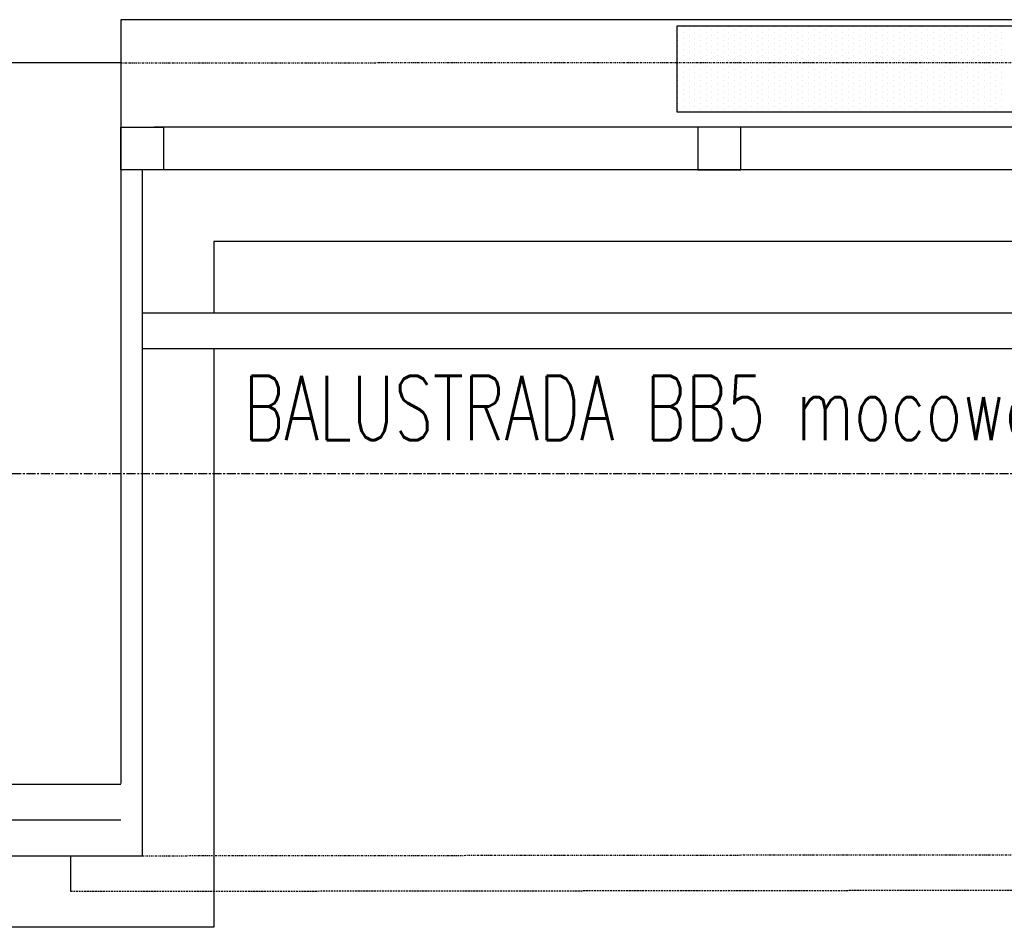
# Model space of a CAD drawing. Header units: inches. Extents: x -281236 to -70395, y 38777 to 102341.
# Tile 113 of 244: x -140771 to -140634, y 50461 to 50588. Entities that reach past the tile are written whole.
import ezdxf

# ---------------------------------------------------------------- set-up
doc = ezdxf.new("R2010")
doc.units = ezdxf.units.IN
doc.header["$MEASUREMENT"] = 0
for name, pattern in [('CENTER', [2, 1.25, -0.25, 0.25, -0.25]), ('DASHDOT', [1, 0.5, -0.25, 0, -0.25]), ('DASHED2', [0.375, 0.25, -0.125])]:
    doc.linetypes.add(name, pattern=pattern)
for name, color, linetype in [('cokół_widok', 255, 'Continuous'), ('Ele-balustrada', 64, 'Continuous'), ('Okn---okna', 5, 'Continuous'), ('Os-osie glowne', 8, 'CENTER'), ('Sc-cegla pelna', 32, 'Continuous'), ('Sc-izolacja term-obrys', 132, 'Continuous'), ('Sc-izolacja term-styropian', 151, 'STYROPIAN-KA'), ('Sc-nadproza kon', 5, 'DASHED2'), ('Sch-opis', 51, 'Continuous'), ('W-idok', 9, 'Continuous'), ('Wyp-grzejniki', 56, 'Continuous')]:
    doc.layers.add(name, color=color, linetype=linetype)
doc.styles.add('ROMANS', font='romans', dxfattribs={"width": 0.85})
doc.linetypes.add('BATTING', pattern='A,0.0001,-0.1,[134,ltypeshp.shx,S=0.1,R=0,X=-0.1,Y=0],-0.2,[134,ltypeshp.shx,S=0.1,R=180,X=0.1,Y=0],-0.1', length=0.4001)
doc.linetypes.add('STYROPIAN-KA', pattern='A,0.0001,-0.1,[135,ltypeshp.shx,S=0.1,R=0,X=-0.1,Y=0],0,[135,ltypeshp.shx,S=0.1,R=180,X=0.1,Y=0],-0.1', length=0.2001)

# ---------------------------------------------------------------- blocks, each defined once
blk = doc.blocks.new('G_170')
at = {"layer": 'Wyp-grzejniki'}
for p, q in [((0, 0), (-180, 0)), ((-180, 0), (-180, -12)), ((-179.87, -0.51), (-179.87, -0.51)), ((-179.87, -1.3), (-179.87, -1.3)), ((-179.07, -0.11), (-179.07, -0.11)), ((-179.07, -0.9), (-179.07, -0.9)), ((-178.28, -0.51), (-178.28, -0.51)), ((-178.28, -1.3), (-178.28, -1.3)), ((-177.49, -0.11), (-177.49, -0.11)), ((-177.49, -0.9), (-177.49, -0.9)), ((-176.69, -0.51), (-176.69, -0.51)), ((-176.69, -1.3), (-176.69, -1.3)), ((-175.9, -0.11), (-175.9, -0.11)), ((-175.9, -0.9), (-175.9, -0.9)), ((-175.1, -0.51), (-175.1, -0.51)), ((-175.1, -1.3), (-175.1, -1.3)), ((-174.31, -0.11), (-174.31, -0.11)), ((-174.31, -0.9), (-174.31, -0.9)), ((-173.52, -0.51), (-173.52, -0.51)), ((-173.52, -1.3), (-173.52, -1.3)), ((-172.72, -0.11), (-172.72, -0.11)), ((-172.72, -0.9), (-172.72, -0.9)), ((-171.93, -0.51), (-171.93, -0.51)), ((-171.93, -1.3), (-171.93, -1.3)), ((-171.14, -0.11), (-171.14, -0.11)), ((-171.14, -0.9), (-171.14, -0.9)), ((-170.34, -0.51), (-170.34, -0.51)), ((-170.34, -1.3), (-170.34, -1.3)), ((-169.55, -0.11), (-169.55, -0.11)), ((-169.55, -0.9), (-169.55, -0.9)), ((-168.75, -0.51), (-168.75, -0.51)), ((-168.75, -1.3), (-168.75, -1.3)), ((-167.96, -0.11), (-167.96, -0.11)), ((-167.96, -0.9), (-167.96, -0.9)), ((-167.17, -0.51), (-167.17, -0.51)), ((-167.17, -1.3), (-167.17, -1.3)), ((-166.37, -0.11), (-166.37, -0.11)), ((-166.37, -0.9), (-166.37, -0.9)), ((-165.58, -0.51), (-165.58, -0.51)), ((-165.58, -1.3), (-165.58, -1.3)), ((-164.79, -0.11), (-164.79, -0.11)), ((-164.79, -0.9), (-164.79, -0.9)), ((-163.99, -0.51), (-163.99, -0.51)), ((-163.99, -1.3), (-163.99, -1.3)), ((-163.2, -0.11), (-163.2, -0.11)), ((-163.2, -0.9), (-163.2, -0.9)), ((-162.4, -0.51), (-162.4, -0.51)), ((-162.4, -1.3), (-162.4, -1.3)), ((-161.61, -0.11), (-161.61, -0.11)), ((-161.61, -0.9), (-161.61, -0.9)), ((-160.82, -0.51), (-160.82, -0.51)), ((-160.82, -1.3), (-160.82, -1.3)), ((-160.02, -0.11), (-160.02, -0.11)), ((-160.02, -0.9), (-160.02, -0.9)), ((-159.23, -0.51), (-159.23, -0.51)), ((-159.23, -1.3), (-159.23, -1.3)), ((-158.44, -0.11), (-158.44, -0.11)), ((-158.44, -0.9), (-158.44, -0.9)), ((-157.64, -0.51), (-157.64, -0.51)), ((-157.64, -1.3), (-157.64, -1.3)), ((-156.85, -0.11), (-156.85, -0.11)), ((-156.85, -0.9), (-156.85, -0.9)), ((-156.05, -0.51), (-156.05, -0.51)), ((-156.05, -1.3), (-156.05, -1.3)), ((-155.26, -0.11), (-155.26, -0.11)), ((-155.26, -0.9), (-155.26, -0.9)), ((-154.47, -0.51), (-154.47, -0.51)), ((-154.47, -1.3), (-154.47, -1.3)), ((-153.67, -0.11), (-153.67, -0.11)), ((-153.67, -0.9), (-153.67, -0.9)), ((-152.88, -0.51), (-152.88, -0.51)), ((-152.88, -1.3), (-152.88, -1.3)), ((-152.09, -0.11), (-152.09, -0.11)), ((-152.09, -0.9), (-152.09, -0.9)), ((-151.29, -0.51), (-151.29, -0.51)), ((-151.29, -1.3), (-151.29, -1.3)), ((-150.5, -0.11), (-150.5, -0.11)), ((-150.5, -0.9), (-150.5, -0.9)), ((-149.7, -0.51), (-149.7, -0.51)), ((-149.7, -1.3), (-149.7, -1.3)), ((-148.91, -0.11), (-148.91, -0.11)), ((-148.91, -0.9), (-148.91, -0.9)), ((-148.12, -0.51), (-148.12, -0.51)), ((-148.12, -1.3), (-148.12, -1.3)), ((-147.32, -0.11), (-147.32, -0.11)), ((-147.32, -0.9), (-147.32, -0.9)), ((-146.53, -0.51), (-146.53, -0.51)), ((-146.53, -1.3), (-146.53, -1.3)), ((-145.74, -0.11), (-145.74, -0.11)), ((-145.74, -0.9), (-145.74, -0.9)), ((-144.94, -0.51), (-144.94, -0.51)), ((-144.94, -1.3), (-144.94, -1.3)), ((-144.15, -0.11), (-144.15, -0.11)), ((-144.15, -0.9), (-144.15, -0.9)), ((-143.35, -0.51), (-143.35, -0.51)), ((-143.35, -1.3), (-143.35, -1.3)), ((-142.56, -0.11), (-142.56, -0.11)), ((-142.56, -0.9), (-142.56, -0.9)), ((-141.77, -0.51), (-141.77, -0.51)), ((-141.77, -1.3), (-141.77, -1.3)), ((-140.97, -0.11), (-140.97, -0.11)), ((-140.97, -0.9), (-140.97, -0.9)), ((-140.18, -0.51), (-140.18, -0.51)), ((-140.18, -1.3), (-140.18, -1.3)), ((-139.39, -0.11), (-139.39, -0.11)), ((-139.39, -0.9), (-139.39, -0.9)), ((-138.59, -0.51), (-138.59, -0.51)), ((-138.59, -1.3), (-138.59, -1.3)), ((-137.8, -0.11), (-137.8, -0.11)), ((-137.8, -0.9), (-137.8, -0.9)), ((-137, -0.51), (-137, -0.51)), ((-137, -1.3), (-137, -1.3)), ((-136.21, -0.11), (-136.21, -0.11)), ((-136.21, -0.9), (-136.21, -0.9)), ((-135.42, -0.51), (-135.42, -0.51)), ((-135.42, -1.3), (-135.42, -1.3)), ((-134.62, -0.11), (-134.62, -0.11)), ((-134.62, -0.9), (-134.62, -0.9)), ((-179.87, -2.09), (-179.87, -2.09)), ((-179.07, -1.7), (-179.07, -1.7)), ((-179.07, -2.49), (-179.07, -2.49)), ((-178.28, -2.09), (-178.28, -2.09)), ((-177.49, -1.7), (-177.49, -1.7)), ((-177.49, -2.49), (-177.49, -2.49)), ((-176.69, -2.09), (-176.69, -2.09)), ((-175.9, -1.7), (-175.9, -1.7)), ((-175.9, -2.49), (-175.9, -2.49)), ((-175.1, -2.09), (-175.1, -2.09)), ((-174.31, -1.7), (-174.31, -1.7)), ((-174.31, -2.49), (-174.31, -2.49)), ((-173.52, -2.09), (-173.52, -2.09)), ((-172.72, -1.7), (-172.72, -1.7)), ((-172.72, -2.49), (-172.72, -2.49)), ((-171.93, -2.09), (-171.93, -2.09)), ((-171.14, -1.7), (-171.14, -1.7)), ((-171.14, -2.49), (-171.14, -2.49)), ((-170.34, -2.09), (-170.34, -2.09)), ((-169.55, -1.7), (-169.55, -1.7)), ((-169.55, -2.49), (-169.55, -2.49)), ((-168.75, -2.09), (-168.75, -2.09)), ((-167.96, -1.7), (-167.96, -1.7)), ((-167.96, -2.49), (-167.96, -2.49)), ((-167.17, -2.09), (-167.17, -2.09)), ((-166.37, -1.7), (-166.37, -1.7)), ((-166.37, -2.49), (-166.37, -2.49)), ((-165.58, -2.09), (-165.58, -2.09)), ((-164.79, -1.7), (-164.79, -1.7)), ((-164.79, -2.49), (-164.79, -2.49)), ((-163.99, -2.09), (-163.99, -2.09)), ((-163.2, -1.7), (-163.2, -1.7)), ((-163.2, -2.49), (-163.2, -2.49)), ((-162.4, -2.09), (-162.4, -2.09)), ((-161.61, -1.7), (-161.61, -1.7)), ((-161.61, -2.49), (-161.61, -2.49)), ((-160.82, -2.09), (-160.82, -2.09)), ((-160.02, -1.7), (-160.02, -1.7)), ((-160.02, -2.49), (-160.02, -2.49)), ((-159.23, -2.09), (-159.23, -2.09)), ((-158.44, -1.7), (-158.44, -1.7)), ((-158.44, -2.49), (-158.44, -2.49)), ((-157.64, -2.09), (-157.64, -2.09)), ((-156.85, -1.7), (-156.85, -1.7)), ((-156.85, -2.49), (-156.85, -2.49)), ((-156.05, -2.09), (-156.05, -2.09)), ((-155.26, -1.7), (-155.26, -1.7)), ((-155.26, -2.49), (-155.26, -2.49)), ((-154.47, -2.09), (-154.47, -2.09)), ((-153.67, -1.7), (-153.67, -1.7)), ((-153.67, -2.49), (-153.67, -2.49)), ((-152.88, -2.09), (-152.88, -2.09)), ((-152.09, -1.7), (-152.09, -1.7)), ((-152.09, -2.49), (-152.09, -2.49)), ((-151.29, -2.09), (-151.29, -2.09)), ((-150.5, -1.7), (-150.5, -1.7)), ((-150.5, -2.49), (-150.5, -2.49)), ((-149.7, -2.09), (-149.7, -2.09)), ((-148.91, -1.7), (-148.91, -1.7)), ((-148.91, -2.49), (-148.91, -2.49)), ((-148.12, -2.09), (-148.12, -2.09)), ((-147.32, -1.7), (-147.32, -1.7)), ((-147.32, -2.49), (-147.32, -2.49)), ((-146.53, -2.09), (-146.53, -2.09)), ((-145.74, -1.7), (-145.74, -1.7)), ((-145.74, -2.49), (-145.74, -2.49)), ((-144.94, -2.09), (-144.94, -2.09)), ((-144.15, -1.7), (-144.15, -1.7)), ((-144.15, -2.49), (-144.15, -2.49)), ((-143.35, -2.09), (-143.35, -2.09)), ((-142.56, -1.7), (-142.56, -1.7)), ((-142.56, -2.49), (-142.56, -2.49)), ((-141.77, -2.09), (-141.77, -2.09)), ((-140.97, -1.7), (-140.97, -1.7)), ((-140.97, -2.49), (-140.97, -2.49)), ((-140.18, -2.09), (-140.18, -2.09)), ((-139.39, -1.7), (-139.39, -1.7)), ((-139.39, -2.49), (-139.39, -2.49)), ((-138.59, -2.09), (-138.59, -2.09)), ((-137.8, -1.7), (-137.8, -1.7)), ((-137.8, -2.49), (-137.8, -2.49)), ((-137, -2.09), (-137, -2.09)), ((-136.21, -1.7), (-136.21, -1.7)), ((-136.21, -2.49), (-136.21, -2.49)), ((-135.42, -2.09), (-135.42, -2.09)), ((-134.62, -1.7), (-134.62, -1.7)), ((-134.62, -2.49), (-134.62, -2.49)), ((-179.87, -2.89), (-179.87, -2.89)), ((-179.87, -3.68), (-179.87, -3.68)), ((-179.07, -3.28), (-179.07, -3.28)), ((-179.07, -4.08), (-179.07, -4.08)), ((-178.28, -2.89), (-178.28, -2.89)), ((-178.28, -3.68), (-178.28, -3.68)), ((-177.49, -3.28), (-177.49, -3.28)), ((-177.49, -4.08), (-177.49, -4.08)), ((-176.69, -2.89), (-176.69, -2.89)), ((-176.69, -3.68), (-176.69, -3.68)), ((-175.9, -3.28), (-175.9, -3.28)), ((-175.9, -4.08), (-175.9, -4.08)), ((-175.1, -2.89), (-175.1, -2.89)), ((-175.1, -3.68), (-175.1, -3.68)), ((-174.31, -3.28), (-174.31, -3.28)), ((-174.31, -4.08), (-174.31, -4.08)), ((-173.52, -2.89), (-173.52, -2.89)), ((-173.52, -3.68), (-173.52, -3.68)), ((-172.72, -3.28), (-172.72, -3.28)), ((-172.72, -4.08), (-172.72, -4.08)), ((-171.93, -2.89), (-171.93, -2.89)), ((-171.93, -3.68), (-171.93, -3.68)), ((-171.14, -3.28), (-171.14, -3.28)), ((-171.14, -4.08), (-171.14, -4.08)), ((-170.34, -2.89), (-170.34, -2.89)), ((-170.34, -3.68), (-170.34, -3.68)), ((-169.55, -3.28), (-169.55, -3.28)), ((-169.55, -4.08), (-169.55, -4.08)), ((-168.75, -2.89), (-168.75, -2.89)), ((-168.75, -3.68), (-168.75, -3.68)), ((-167.96, -3.28), (-167.96, -3.28)), ((-167.96, -4.08), (-167.96, -4.08)), ((-167.17, -2.89), (-167.17, -2.89)), ((-167.17, -3.68), (-167.17, -3.68)), ((-166.37, -3.28), (-166.37, -3.28)), ((-166.37, -4.08), (-166.37, -4.08)), ((-165.58, -2.89), (-165.58, -2.89)), ((-165.58, -3.68), (-165.58, -3.68)), ((-164.79, -3.28), (-164.79, -3.28)), ((-164.79, -4.08), (-164.79, -4.08)), ((-163.99, -2.89), (-163.99, -2.89)), ((-163.99, -3.68), (-163.99, -3.68)), ((-163.2, -3.28), (-163.2, -3.28)), ((-163.2, -4.08), (-163.2, -4.08)), ((-162.4, -2.89), (-162.4, -2.89)), ((-162.4, -3.68), (-162.4, -3.68)), ((-161.61, -3.28), (-161.61, -3.28)), ((-161.61, -4.08), (-161.61, -4.08)), ((-160.82, -2.89), (-160.82, -2.89)), ((-160.82, -3.68), (-160.82, -3.68)), ((-160.02, -3.28), (-160.02, -3.28)), ((-160.02, -4.08), (-160.02, -4.08)), ((-159.23, -2.89), (-159.23, -2.89)), ((-159.23, -3.68), (-159.23, -3.68)), ((-158.44, -3.28), (-158.44, -3.28)), ((-158.44, -4.08), (-158.44, -4.08)), ((-157.64, -2.89), (-157.64, -2.89)), ((-157.64, -3.68), (-157.64, -3.68)), ((-156.85, -3.28), (-156.85, -3.28)), ((-156.85, -4.08), (-156.85, -4.08)), ((-156.05, -2.89), (-156.05, -2.89)), ((-156.05, -3.68), (-156.05, -3.68)), ((-155.26, -3.28), (-155.26, -3.28)), ((-155.26, -4.08), (-155.26, -4.08)), ((-154.47, -2.89), (-154.47, -2.89)), ((-154.47, -3.68), (-154.47, -3.68)), ((-153.67, -3.28), (-153.67, -3.28)), ((-153.67, -4.08), (-153.67, -4.08)), ((-152.88, -2.89), (-152.88, -2.89)), ((-152.88, -3.68), (-152.88, -3.68)), ((-152.09, -3.28), (-152.09, -3.28)), ((-152.09, -4.08), (-152.09, -4.08)), ((-151.29, -2.89), (-151.29, -2.89)), ((-151.29, -3.68), (-151.29, -3.68)), ((-150.5, -3.28), (-150.5, -3.28)), ((-150.5, -4.08), (-150.5, -4.08)), ((-149.7, -2.89), (-149.7, -2.89)), ((-149.7, -3.68), (-149.7, -3.68)), ((-148.91, -3.28), (-148.91, -3.28)), ((-148.91, -4.08), (-148.91, -4.08)), ((-148.12, -2.89), (-148.12, -2.89)), ((-148.12, -3.68), (-148.12, -3.68)), ((-147.32, -3.28), (-147.32, -3.28)), ((-147.32, -4.08), (-147.32, -4.08)), ((-146.53, -2.89), (-146.53, -2.89)), ((-146.53, -3.68), (-146.53, -3.68)), ((-145.74, -3.28), (-145.74, -3.28)), ((-145.74, -4.08), (-145.74, -4.08)), ((-144.94, -2.89), (-144.94, -2.89)), ((-144.94, -3.68), (-144.94, -3.68)), ((-144.15, -3.28), (-144.15, -3.28)), ((-144.15, -4.08), (-144.15, -4.08)), ((-143.35, -2.89), (-143.35, -2.89)), ((-143.35, -3.68), (-143.35, -3.68)), ((-142.56, -3.28), (-142.56, -3.28)), ((-142.56, -4.08), (-142.56, -4.08)), ((-141.77, -2.89), (-141.77, -2.89)), ((-141.77, -3.68), (-141.77, -3.68)), ((-140.97, -3.28), (-140.97, -3.28)), ((-140.97, -4.08), (-140.97, -4.08)), ((-140.18, -2.89), (-140.18, -2.89)), ((-140.18, -3.68), (-140.18, -3.68)), ((-139.39, -3.28), (-139.39, -3.28)), ((-139.39, -4.08), (-139.39, -4.08)), ((-138.59, -2.89), (-138.59, -2.89)), ((-138.59, -3.68), (-138.59, -3.68)), ((-137.8, -3.28), (-137.8, -3.28)), ((-137.8, -4.08), (-137.8, -4.08)), ((-137, -2.89), (-137, -2.89)), ((-137, -3.68), (-137, -3.68)), ((-136.21, -3.28), (-136.21, -3.28)), ((-136.21, -4.08), (-136.21, -4.08)), ((-135.42, -2.89), (-135.42, -2.89)), ((-135.42, -3.68), (-135.42, -3.68)), ((-134.62, -3.28), (-134.62, -3.28)), ((-134.62, -4.08), (-134.62, -4.08)), ((-179.87, -4.48), (-179.87, -4.48)), ((-179.87, -5.27), (-179.87, -5.27)), ((-179.07, -4.87), (-179.07, -4.87)), ((-178.28, -4.48), (-178.28, -4.48)), ((-178.28, -5.27), (-178.28, -5.27)), ((-177.49, -4.87), (-177.49, -4.87)), ((-176.69, -4.48), (-176.69, -4.48)), ((-176.69, -5.27), (-176.69, -5.27)), ((-175.9, -4.87), (-175.9, -4.87)), ((-175.1, -4.48), (-175.1, -4.48)), ((-175.1, -5.27), (-175.1, -5.27)), ((-174.31, -4.87), (-174.31, -4.87)), ((-173.52, -4.48), (-173.52, -4.48)), ((-173.52, -5.27), (-173.52, -5.27)), ((-172.72, -4.87), (-172.72, -4.87)), ((-171.93, -4.48), (-171.93, -4.48)), ((-171.93, -5.27), (-171.93, -5.27)), ((-171.14, -4.87), (-171.14, -4.87)), ((-170.34, -4.48), (-170.34, -4.48)), ((-170.34, -5.27), (-170.34, -5.27)), ((-169.55, -4.87), (-169.55, -4.87)), ((-168.75, -4.48), (-168.75, -4.48)), ((-168.75, -5.27), (-168.75, -5.27)), ((-167.96, -4.87), (-167.96, -4.87)), ((-167.17, -4.48), (-167.17, -4.48)), ((-167.17, -5.27), (-167.17, -5.27)), ((-166.37, -4.87), (-166.37, -4.87)), ((-165.58, -4.48), (-165.58, -4.48)), ((-165.58, -5.27), (-165.58, -5.27)), ((-164.79, -4.87), (-164.79, -4.87)), ((-163.99, -4.48), (-163.99, -4.48)), ((-163.99, -5.27), (-163.99, -5.27)), ((-163.2, -4.87), (-163.2, -4.87)), ((-162.4, -4.48), (-162.4, -4.48)), ((-162.4, -5.27), (-162.4, -5.27)), ((-161.61, -4.87), (-161.61, -4.87)), ((-160.82, -4.48), (-160.82, -4.48)), ((-160.82, -5.27), (-160.82, -5.27)), ((-160.02, -4.87), (-160.02, -4.87)), ((-159.23, -4.48), (-159.23, -4.48)), ((-159.23, -5.27), (-159.23, -5.27)), ((-158.44, -4.87), (-158.44, -4.87)), ((-157.64, -4.48), (-157.64, -4.48)), ((-157.64, -5.27), (-157.64, -5.27)), ((-156.85, -4.87), (-156.85, -4.87)), ((-156.05, -4.48), (-156.05, -4.48)), ((-156.05, -5.27), (-156.05, -5.27)), ((-155.26, -4.87), (-155.26, -4.87)), ((-154.47, -4.48), (-154.47, -4.48)), ((-154.47, -5.27), (-154.47, -5.27)), ((-153.67, -4.87), (-153.67, -4.87)), ((-152.88, -4.48), (-152.88, -4.48)), ((-152.88, -5.27), (-152.88, -5.27)), ((-152.09, -4.87), (-152.09, -4.87)), ((-151.29, -4.48), (-151.29, -4.48)), ((-151.29, -5.27), (-151.29, -5.27)), ((-150.5, -4.87), (-150.5, -4.87)), ((-149.7, -4.48), (-149.7, -4.48)), ((-149.7, -5.27), (-149.7, -5.27)), ((-148.91, -4.87), (-148.91, -4.87)), ((-148.12, -4.48), (-148.12, -4.48)), ((-148.12, -5.27), (-148.12, -5.27)), ((-147.32, -4.87), (-147.32, -4.87)), ((-146.53, -4.48), (-146.53, -4.48)), ((-146.53, -5.27), (-146.53, -5.27)), ((-145.74, -4.87), (-145.74, -4.87)), ((-144.94, -4.48), (-144.94, -4.48)), ((-144.94, -5.27), (-144.94, -5.27)), ((-144.15, -4.87), (-144.15, -4.87)), ((-143.35, -4.48), (-143.35, -4.48)), ((-143.35, -5.27), (-143.35, -5.27)), ((-142.56, -4.87), (-142.56, -4.87)), ((-141.77, -4.48), (-141.77, -4.48)), ((-141.77, -5.27), (-141.77, -5.27)), ((-140.97, -4.87), (-140.97, -4.87)), ((-140.18, -4.48), (-140.18, -4.48)), ((-140.18, -5.27), (-140.18, -5.27)), ((-139.39, -4.87), (-139.39, -4.87)), ((-138.59, -4.48), (-138.59, -4.48)), ((-138.59, -5.27), (-138.59, -5.27)), ((-137.8, -4.87), (-137.8, -4.87)), ((-137, -4.48), (-137, -4.48)), ((-137, -5.27), (-137, -5.27)), ((-136.21, -4.87), (-136.21, -4.87)), ((-135.42, -4.48), (-135.42, -4.48)), ((-135.42, -5.27), (-135.42, -5.27)), ((-134.62, -4.87), (-134.62, -4.87)), ((-179.87, -6.06), (-179.87, -6.06)), ((-179.87, -6.86), (-179.87, -6.86)), ((-179.07, -5.67), (-179.07, -5.67)), ((-179.07, -6.46), (-179.07, -6.46)), ((-178.28, -6.06), (-178.28, -6.06)), ((-178.28, -6.86), (-178.28, -6.86)), ((-177.49, -5.67), (-177.49, -5.67)), ((-177.49, -6.46), (-177.49, -6.46)), ((-176.69, -6.06), (-176.69, -6.06)), ((-176.69, -6.86), (-176.69, -6.86)), ((-175.9, -5.67), (-175.9, -5.67)), ((-175.9, -6.46), (-175.9, -6.46)), ((-175.1, -6.06), (-175.1, -6.06)), ((-175.1, -6.86), (-175.1, -6.86)), ((-174.31, -5.67), (-174.31, -5.67)), ((-174.31, -6.46), (-174.31, -6.46)), ((-173.52, -6.06), (-173.52, -6.06)), ((-173.52, -6.86), (-173.52, -6.86)), ((-172.72, -5.67), (-172.72, -5.67)), ((-172.72, -6.46), (-172.72, -6.46)), ((-171.93, -6.06), (-171.93, -6.06)), ((-171.93, -6.86), (-171.93, -6.86)), ((-171.14, -5.67), (-171.14, -5.67)), ((-171.14, -6.46), (-171.14, -6.46)), ((-170.34, -6.06), (-170.34, -6.06)), ((-170.34, -6.86), (-170.34, -6.86)), ((-169.55, -5.67), (-169.55, -5.67)), ((-169.55, -6.46), (-169.55, -6.46)), ((-168.75, -6.06), (-168.75, -6.06)), ((-168.75, -6.86), (-168.75, -6.86)), ((-167.96, -5.67), (-167.96, -5.67)), ((-167.96, -6.46), (-167.96, -6.46)), ((-167.17, -6.06), (-167.17, -6.06)), ((-167.17, -6.86), (-167.17, -6.86)), ((-166.37, -5.67), (-166.37, -5.67)), ((-166.37, -6.46), (-166.37, -6.46)), ((-165.58, -6.06), (-165.58, -6.06)), ((-165.58, -6.86), (-165.58, -6.86)), ((-164.79, -5.67), (-164.79, -5.67)), ((-164.79, -6.46), (-164.79, -6.46)), ((-163.99, -6.06), (-163.99, -6.06)), ((-163.99, -6.86), (-163.99, -6.86)), ((-163.2, -5.67), (-163.2, -5.67)), ((-163.2, -6.46), (-163.2, -6.46)), ((-162.4, -6.06), (-162.4, -6.06)), ((-162.4, -6.86), (-162.4, -6.86)), ((-161.61, -5.67), (-161.61, -5.67)), ((-161.61, -6.46), (-161.61, -6.46)), ((-160.82, -6.06), (-160.82, -6.06)), ((-160.82, -6.86), (-160.82, -6.86)), ((-160.02, -5.67), (-160.02, -5.67)), ((-160.02, -6.46), (-160.02, -6.46)), ((-159.23, -6.06), (-159.23, -6.06)), ((-159.23, -6.86), (-159.23, -6.86)), ((-158.44, -5.67), (-158.44, -5.67)), ((-158.44, -6.46), (-158.44, -6.46)), ((-157.64, -6.06), (-157.64, -6.06)), ((-157.64, -6.86), (-157.64, -6.86)), ((-156.85, -5.67), (-156.85, -5.67)), ((-156.85, -6.46), (-156.85, -6.46)), ((-156.05, -6.06), (-156.05, -6.06)), ((-156.05, -6.86), (-156.05, -6.86)), ((-155.26, -5.67), (-155.26, -5.67)), ((-155.26, -6.46), (-155.26, -6.46)), ((-154.47, -6.06), (-154.47, -6.06)), ((-154.47, -6.86), (-154.47, -6.86)), ((-153.67, -5.67), (-153.67, -5.67)), ((-153.67, -6.46), (-153.67, -6.46)), ((-152.88, -6.06), (-152.88, -6.06)), ((-152.88, -6.86), (-152.88, -6.86)), ((-152.09, -5.67), (-152.09, -5.67)), ((-152.09, -6.46), (-152.09, -6.46)), ((-151.29, -6.06), (-151.29, -6.06)), ((-151.29, -6.86), (-151.29, -6.86)), ((-150.5, -5.67), (-150.5, -5.67)), ((-150.5, -6.46), (-150.5, -6.46)), ((-149.7, -6.06), (-149.7, -6.06)), ((-149.7, -6.86), (-149.7, -6.86)), ((-148.91, -5.67), (-148.91, -5.67)), ((-148.91, -6.46), (-148.91, -6.46)), ((-148.12, -6.06), (-148.12, -6.06)), ((-148.12, -6.86), (-148.12, -6.86)), ((-147.32, -5.67), (-147.32, -5.67)), ((-147.32, -6.46), (-147.32, -6.46)), ((-146.53, -6.06), (-146.53, -6.06)), ((-146.53, -6.86), (-146.53, -6.86)), ((-145.74, -5.67), (-145.74, -5.67)), ((-145.74, -6.46), (-145.74, -6.46)), ((-144.94, -6.06), (-144.94, -6.06)), ((-144.94, -6.86), (-144.94, -6.86)), ((-144.15, -5.67), (-144.15, -5.67)), ((-144.15, -6.46), (-144.15, -6.46)), ((-143.35, -6.06), (-143.35, -6.06)), ((-143.35, -6.86), (-143.35, -6.86)), ((-142.56, -5.67), (-142.56, -5.67)), ((-142.56, -6.46), (-142.56, -6.46)), ((-141.77, -6.06), (-141.77, -6.06)), ((-141.77, -6.86), (-141.77, -6.86)), ((-140.97, -5.67), (-140.97, -5.67)), ((-140.97, -6.46), (-140.97, -6.46)), ((-140.18, -6.06), (-140.18, -6.06)), ((-140.18, -6.86), (-140.18, -6.86)), ((-139.39, -5.67), (-139.39, -5.67)), ((-139.39, -6.46), (-139.39, -6.46)), ((-138.59, -6.06), (-138.59, -6.06)), ((-138.59, -6.86), (-138.59, -6.86)), ((-137.8, -5.67), (-137.8, -5.67)), ((-137.8, -6.46), (-137.8, -6.46)), ((-137, -6.06), (-137, -6.06)), ((-137, -6.86), (-137, -6.86)), ((-136.21, -5.67), (-136.21, -5.67)), ((-136.21, -6.46), (-136.21, -6.46)), ((-135.42, -6.06), (-135.42, -6.06)), ((-135.42, -6.86), (-135.42, -6.86)), ((-134.62, -5.67), (-134.62, -5.67)), ((-134.62, -6.46), (-134.62, -6.46)), ((-179.87, -7.65), (-179.87, -7.65)), ((-179.07, -7.25), (-179.07, -7.25)), ((-179.07, -8.05), (-179.07, -8.05)), ((-178.28, -7.65), (-178.28, -7.65)), ((-177.49, -7.25), (-177.49, -7.25)), ((-177.49, -8.05), (-177.49, -8.05)), ((-176.69, -7.65), (-176.69, -7.65)), ((-175.9, -7.25), (-175.9, -7.25)), ((-175.9, -8.05), (-175.9, -8.05)), ((-175.1, -7.65), (-175.1, -7.65)), ((-174.31, -7.25), (-174.31, -7.25)), ((-174.31, -8.05), (-174.31, -8.05)), ((-173.52, -7.65), (-173.52, -7.65)), ((-172.72, -7.25), (-172.72, -7.25)), ((-172.72, -8.05), (-172.72, -8.05)), ((-171.93, -7.65), (-171.93, -7.65)), ((-171.14, -7.25), (-171.14, -7.25)), ((-171.14, -8.05), (-171.14, -8.05)), ((-170.34, -7.65), (-170.34, -7.65)), ((-169.55, -7.25), (-169.55, -7.25)), ((-169.55, -8.05), (-169.55, -8.05)), ((-168.75, -7.65), (-168.75, -7.65)), ((-167.96, -7.25), (-167.96, -7.25)), ((-167.96, -8.05), (-167.96, -8.05)), ((-167.17, -7.65), (-167.17, -7.65)), ((-166.37, -7.25), (-166.37, -7.25)), ((-166.37, -8.05), (-166.37, -8.05)), ((-165.58, -7.65), (-165.58, -7.65)), ((-164.79, -7.25), (-164.79, -7.25)), ((-164.79, -8.05), (-164.79, -8.05)), ((-163.99, -7.65), (-163.99, -7.65)), ((-163.2, -7.25), (-163.2, -7.25)), ((-163.2, -8.05), (-163.2, -8.05)), ((-162.4, -7.65), (-162.4, -7.65)), ((-161.61, -7.25), (-161.61, -7.25)), ((-161.61, -8.05), (-161.61, -8.05)), ((-160.82, -7.65), (-160.82, -7.65)), ((-160.02, -7.25), (-160.02, -7.25)), ((-160.02, -8.05), (-160.02, -8.05)), ((-159.23, -7.65), (-159.23, -7.65)), ((-158.44, -7.25), (-158.44, -7.25)), ((-158.44, -8.05), (-158.44, -8.05)), ((-157.64, -7.65), (-157.64, -7.65)), ((-156.85, -7.25), (-156.85, -7.25)), ((-156.85, -8.05), (-156.85, -8.05)), ((-156.05, -7.65), (-156.05, -7.65)), ((-155.26, -7.25), (-155.26, -7.25)), ((-155.26, -8.05), (-155.26, -8.05)), ((-154.47, -7.65), (-154.47, -7.65)), ((-153.67, -7.25), (-153.67, -7.25)), ((-153.67, -8.05), (-153.67, -8.05)), ((-152.88, -7.65), (-152.88, -7.65)), ((-152.09, -7.25), (-152.09, -7.25)), ((-152.09, -8.05), (-152.09, -8.05)), ((-151.29, -7.65), (-151.29, -7.65)), ((-150.5, -7.25), (-150.5, -7.25)), ((-150.5, -8.05), (-150.5, -8.05)), ((-149.7, -7.65), (-149.7, -7.65)), ((-148.91, -7.25), (-148.91, -7.25)), ((-148.91, -8.05), (-148.91, -8.05)), ((-148.12, -7.65), (-148.12, -7.65)), ((-147.32, -7.25), (-147.32, -7.25)), ((-147.32, -8.05), (-147.32, -8.05)), ((-146.53, -7.65), (-146.53, -7.65)), ((-145.74, -7.25), (-145.74, -7.25)), ((-145.74, -8.05), (-145.74, -8.05)), ((-144.94, -7.65), (-144.94, -7.65)), ((-144.15, -7.25), (-144.15, -7.25)), ((-144.15, -8.05), (-144.15, -8.05)), ((-143.35, -7.65), (-143.35, -7.65)), ((-142.56, -7.25), (-142.56, -7.25)), ((-142.56, -8.05), (-142.56, -8.05)), ((-141.77, -7.65), (-141.77, -7.65)), ((-140.97, -7.25), (-140.97, -7.25)), ((-140.97, -8.05), (-140.97, -8.05)), ((-140.18, -7.65), (-140.18, -7.65)), ((-139.39, -7.25), (-139.39, -7.25)), ((-139.39, -8.05), (-139.39, -8.05)), ((-138.59, -7.65), (-138.59, -7.65)), ((-137.8, -7.25), (-137.8, -7.25)), ((-137.8, -8.05), (-137.8, -8.05)), ((-137, -7.65), (-137, -7.65)), ((-136.21, -7.25), (-136.21, -7.25)), ((-136.21, -8.05), (-136.21, -8.05)), ((-135.42, -7.65), (-135.42, -7.65)), ((-134.62, -7.25), (-134.62, -7.25)), ((-134.62, -8.05), (-134.62, -8.05)), ((-179.87, -8.44), (-179.87, -8.44)), ((-179.87, -9.24), (-179.87, -9.24)), ((-179.07, -8.84), (-179.07, -8.84)), ((-178.28, -8.44), (-178.28, -8.44)), ((-178.28, -9.24), (-178.28, -9.24)), ((-177.49, -8.84), (-177.49, -8.84)), ((-176.69, -8.44), (-176.69, -8.44)), ((-176.69, -9.24), (-176.69, -9.24)), ((-175.9, -8.84), (-175.9, -8.84)), ((-175.1, -8.44), (-175.1, -8.44)), ((-175.1, -9.24), (-175.1, -9.24)), ((-174.31, -8.84), (-174.31, -8.84)), ((-173.52, -8.44), (-173.52, -8.44)), ((-173.52, -9.24), (-173.52, -9.24)), ((-172.72, -8.84), (-172.72, -8.84)), ((-171.93, -8.44), (-171.93, -8.44)), ((-171.93, -9.24), (-171.93, -9.24)), ((-171.14, -8.84), (-171.14, -8.84)), ((-170.34, -8.44), (-170.34, -8.44)), ((-170.34, -9.24), (-170.34, -9.24)), ((-169.55, -8.84), (-169.55, -8.84)), ((-168.75, -8.44), (-168.75, -8.44)), ((-168.75, -9.24), (-168.75, -9.24)), ((-167.96, -8.84), (-167.96, -8.84)), ((-167.17, -8.44), (-167.17, -8.44)), ((-167.17, -9.24), (-167.17, -9.24)), ((-166.37, -8.84), (-166.37, -8.84)), ((-165.58, -8.44), (-165.58, -8.44)), ((-165.58, -9.24), (-165.58, -9.24)), ((-164.79, -8.84), (-164.79, -8.84)), ((-163.99, -8.44), (-163.99, -8.44)), ((-163.99, -9.24), (-163.99, -9.24)), ((-163.2, -8.84), (-163.2, -8.84)), ((-162.4, -8.44), (-162.4, -8.44)), ((-162.4, -9.24), (-162.4, -9.24)), ((-161.61, -8.84), (-161.61, -8.84)), ((-160.82, -8.44), (-160.82, -8.44)), ((-160.82, -9.24), (-160.82, -9.24)), ((-160.02, -8.84), (-160.02, -8.84)), ((-159.23, -8.44), (-159.23, -8.44)), ((-159.23, -9.24), (-159.23, -9.24)), ((-158.44, -8.84), (-158.44, -8.84)), ((-157.64, -8.44), (-157.64, -8.44)), ((-157.64, -9.24), (-157.64, -9.24)), ((-156.85, -8.84), (-156.85, -8.84)), ((-156.05, -8.44), (-156.05, -8.44)), ((-156.05, -9.24), (-156.05, -9.24)), ((-155.26, -8.84), (-155.26, -8.84)), ((-154.47, -8.44), (-154.47, -8.44)), ((-154.47, -9.24), (-154.47, -9.24)), ((-153.67, -8.84), (-153.67, -8.84)), ((-152.88, -8.44), (-152.88, -8.44)), ((-152.88, -9.24), (-152.88, -9.24)), ((-152.09, -8.84), (-152.09, -8.84)), ((-151.29, -8.44), (-151.29, -8.44)), ((-151.29, -9.24), (-151.29, -9.24)), ((-150.5, -8.84), (-150.5, -8.84)), ((-149.7, -8.44), (-149.7, -8.44)), ((-149.7, -9.24), (-149.7, -9.24)), ((-148.91, -8.84), (-148.91, -8.84)), ((-148.12, -8.44), (-148.12, -8.44)), ((-148.12, -9.24), (-148.12, -9.24)), ((-147.32, -8.84), (-147.32, -8.84)), ((-146.53, -8.44), (-146.53, -8.44)), ((-146.53, -9.24), (-146.53, -9.24)), ((-145.74, -8.84), (-145.74, -8.84)), ((-144.94, -8.44), (-144.94, -8.44)), ((-144.94, -9.24), (-144.94, -9.24)), ((-144.15, -8.84), (-144.15, -8.84)), ((-143.35, -8.44), (-143.35, -8.44)), ((-143.35, -9.24), (-143.35, -9.24)), ((-142.56, -8.84), (-142.56, -8.84)), ((-141.77, -8.44), (-141.77, -8.44)), ((-141.77, -9.24), (-141.77, -9.24)), ((-140.97, -8.84), (-140.97, -8.84)), ((-140.18, -8.44), (-140.18, -8.44)), ((-140.18, -9.24), (-140.18, -9.24)), ((-139.39, -8.84), (-139.39, -8.84)), ((-138.59, -8.44), (-138.59, -8.44)), ((-138.59, -9.24), (-138.59, -9.24)), ((-137.8, -8.84), (-137.8, -8.84)), ((-137, -8.44), (-137, -8.44)), ((-137, -9.24), (-137, -9.24)), ((-136.21, -8.84), (-136.21, -8.84)), ((-135.42, -8.44), (-135.42, -8.44)), ((-135.42, -9.24), (-135.42, -9.24)), ((-134.62, -8.84), (-134.62, -8.84)), ((-179.87, -10.03), (-179.87, -10.03)), ((-179.87, -10.83), (-179.87, -10.83)), ((-179.07, -9.63), (-179.07, -9.63)), ((-179.07, -10.43), (-179.07, -10.43)), ((-178.28, -10.03), (-178.28, -10.03)), ((-178.28, -10.83), (-178.28, -10.83)), ((-177.49, -9.63), (-177.49, -9.63)), ((-177.49, -10.43), (-177.49, -10.43)), ((-176.69, -10.03), (-176.69, -10.03)), ((-176.69, -10.83), (-176.69, -10.83)), ((-175.9, -9.63), (-175.9, -9.63)), ((-175.9, -10.43), (-175.9, -10.43)), ((-175.1, -10.03), (-175.1, -10.03)), ((-175.1, -10.83), (-175.1, -10.83)), ((-174.31, -9.63), (-174.31, -9.63)), ((-174.31, -10.43), (-174.31, -10.43)), ((-173.52, -10.03), (-173.52, -10.03)), ((-173.52, -10.83), (-173.52, -10.83)), ((-172.72, -9.63), (-172.72, -9.63)), ((-172.72, -10.43), (-172.72, -10.43)), ((-171.93, -10.03), (-171.93, -10.03)), ((-171.93, -10.83), (-171.93, -10.83)), ((-171.14, -9.63), (-171.14, -9.63)), ((-171.14, -10.43), (-171.14, -10.43)), ((-170.34, -10.03), (-170.34, -10.03)), ((-170.34, -10.83), (-170.34, -10.83)), ((-169.55, -9.63), (-169.55, -9.63)), ((-169.55, -10.43), (-169.55, -10.43)), ((-168.75, -10.03), (-168.75, -10.03)), ((-168.75, -10.83), (-168.75, -10.83)), ((-167.96, -9.63), (-167.96, -9.63)), ((-167.96, -10.43), (-167.96, -10.43)), ((-167.17, -10.03), (-167.17, -10.03)), ((-167.17, -10.83), (-167.17, -10.83)), ((-166.37, -9.63), (-166.37, -9.63)), ((-166.37, -10.43), (-166.37, -10.43)), ((-165.58, -10.03), (-165.58, -10.03)), ((-165.58, -10.83), (-165.58, -10.83)), ((-164.79, -9.63), (-164.79, -9.63)), ((-164.79, -10.43), (-164.79, -10.43)), ((-163.99, -10.03), (-163.99, -10.03)), ((-163.99, -10.83), (-163.99, -10.83)), ((-163.2, -9.63), (-163.2, -9.63)), ((-163.2, -10.43), (-163.2, -10.43)), ((-162.4, -10.03), (-162.4, -10.03)), ((-162.4, -10.83), (-162.4, -10.83)), ((-161.61, -9.63), (-161.61, -9.63)), ((-161.61, -10.43), (-161.61, -10.43)), ((-160.82, -10.03), (-160.82, -10.03)), ((-160.82, -10.83), (-160.82, -10.83)), ((-160.02, -9.63), (-160.02, -9.63)), ((-160.02, -10.43), (-160.02, -10.43)), ((-159.23, -10.03), (-159.23, -10.03)), ((-159.23, -10.83), (-159.23, -10.83)), ((-158.44, -9.63), (-158.44, -9.63)), ((-158.44, -10.43), (-158.44, -10.43)), ((-157.64, -10.03), (-157.64, -10.03)), ((-157.64, -10.83), (-157.64, -10.83)), ((-156.85, -9.63), (-156.85, -9.63)), ((-156.85, -10.43), (-156.85, -10.43)), ((-156.05, -10.03), (-156.05, -10.03)), ((-156.05, -10.83), (-156.05, -10.83)), ((-155.26, -9.63), (-155.26, -9.63)), ((-155.26, -10.43), (-155.26, -10.43)), ((-154.47, -10.03), (-154.47, -10.03)), ((-154.47, -10.83), (-154.47, -10.83)), ((-153.67, -9.63), (-153.67, -9.63)), ((-153.67, -10.43), (-153.67, -10.43)), ((-152.88, -10.03), (-152.88, -10.03)), ((-152.88, -10.83), (-152.88, -10.83)), ((-152.09, -9.63), (-152.09, -9.63)), ((-152.09, -10.43), (-152.09, -10.43)), ((-151.29, -10.03), (-151.29, -10.03)), ((-151.29, -10.83), (-151.29, -10.83)), ((-150.5, -9.63), (-150.5, -9.63)), ((-150.5, -10.43), (-150.5, -10.43)), ((-149.7, -10.03), (-149.7, -10.03)), ((-149.7, -10.83), (-149.7, -10.83)), ((-148.91, -9.63), (-148.91, -9.63)), ((-148.91, -10.43), (-148.91, -10.43)), ((-148.12, -10.03), (-148.12, -10.03)), ((-148.12, -10.83), (-148.12, -10.83)), ((-147.32, -9.63), (-147.32, -9.63)), ((-147.32, -10.43), (-147.32, -10.43)), ((-146.53, -10.03), (-146.53, -10.03)), ((-146.53, -10.83), (-146.53, -10.83)), ((-145.74, -9.63), (-145.74, -9.63)), ((-145.74, -10.43), (-145.74, -10.43)), ((-144.94, -10.03), (-144.94, -10.03)), ((-144.94, -10.83), (-144.94, -10.83)), ((-144.15, -9.63), (-144.15, -9.63)), ((-144.15, -10.43), (-144.15, -10.43)), ((-143.35, -10.03), (-143.35, -10.03)), ((-143.35, -10.83), (-143.35, -10.83)), ((-142.56, -9.63), (-142.56, -9.63)), ((-142.56, -10.43), (-142.56, -10.43)), ((-141.77, -10.03), (-141.77, -10.03)), ((-141.77, -10.83), (-141.77, -10.83)), ((-140.97, -9.63), (-140.97, -9.63)), ((-140.97, -10.43), (-140.97, -10.43)), ((-140.18, -10.03), (-140.18, -10.03)), ((-140.18, -10.83), (-140.18, -10.83)), ((-139.39, -9.63), (-139.39, -9.63)), ((-139.39, -10.43), (-139.39, -10.43)), ((-138.59, -10.03), (-138.59, -10.03)), ((-138.59, -10.83), (-138.59, -10.83)), ((-137.8, -9.63), (-137.8, -9.63)), ((-137.8, -10.43), (-137.8, -10.43)), ((-137, -10.03), (-137, -10.03)), ((-137, -10.83), (-137, -10.83)), ((-136.21, -9.63), (-136.21, -9.63)), ((-136.21, -10.43), (-136.21, -10.43)), ((-135.42, -10.03), (-135.42, -10.03)), ((-135.42, -10.83), (-135.42, -10.83)), ((-134.62, -9.63), (-134.62, -9.63)), ((-134.62, -10.43), (-134.62, -10.43)), ((-180, -12), (0, -12)), ((-179.87, -11.62), (-179.87, -11.62)), ((-179.07, -11.22), (-179.07, -11.22)), ((-178.28, -11.62), (-178.28, -11.62)), ((-177.49, -11.22), (-177.49, -11.22)), ((-176.69, -11.62), (-176.69, -11.62)), ((-175.9, -11.22), (-175.9, -11.22)), ((-175.1, -11.62), (-175.1, -11.62)), ((-174.31, -11.22), (-174.31, -11.22)), ((-173.52, -11.62), (-173.52, -11.62)), ((-172.72, -11.22), (-172.72, -11.22)), ((-171.93, -11.62), (-171.93, -11.62)), ((-171.14, -11.22), (-171.14, -11.22)), ((-170.34, -11.62), (-170.34, -11.62)), ((-169.55, -11.22), (-169.55, -11.22)), ((-168.75, -11.62), (-168.75, -11.62)), ((-167.96, -11.22), (-167.96, -11.22)), ((-167.17, -11.62), (-167.17, -11.62)), ((-166.37, -11.22), (-166.37, -11.22)), ((-165.58, -11.62), (-165.58, -11.62)), ((-164.79, -11.22), (-164.79, -11.22)), ((-163.99, -11.62), (-163.99, -11.62)), ((-163.2, -11.22), (-163.2, -11.22)), ((-162.4, -11.62), (-162.4, -11.62)), ((-161.61, -11.22), (-161.61, -11.22)), ((-160.82, -11.62), (-160.82, -11.62)), ((-160.02, -11.22), (-160.02, -11.22)), ((-159.23, -11.62), (-159.23, -11.62)), ((-158.44, -11.22), (-158.44, -11.22)), ((-157.64, -11.62), (-157.64, -11.62)), ((-156.85, -11.22), (-156.85, -11.22)), ((-156.05, -11.62), (-156.05, -11.62)), ((-155.26, -11.22), (-155.26, -11.22)), ((-154.47, -11.62), (-154.47, -11.62)), ((-153.67, -11.22), (-153.67, -11.22)), ((-152.88, -11.62), (-152.88, -11.62)), ((-152.09, -11.22), (-152.09, -11.22)), ((-151.29, -11.62), (-151.29, -11.62)), ((-150.5, -11.22), (-150.5, -11.22)), ((-149.7, -11.62), (-149.7, -11.62)), ((-148.91, -11.22), (-148.91, -11.22)), ((-148.12, -11.62), (-148.12, -11.62)), ((-147.32, -11.22), (-147.32, -11.22)), ((-146.53, -11.62), (-146.53, -11.62)), ((-145.74, -11.22), (-145.74, -11.22)), ((-144.94, -11.62), (-144.94, -11.62)), ((-144.15, -11.22), (-144.15, -11.22)), ((-143.35, -11.62), (-143.35, -11.62)), ((-142.56, -11.22), (-142.56, -11.22)), ((-141.77, -11.62), (-141.77, -11.62)), ((-140.97, -11.22), (-140.97, -11.22)), ((-140.18, -11.62), (-140.18, -11.62)), ((-139.39, -11.22), (-139.39, -11.22)), ((-138.59, -11.62), (-138.59, -11.62)), ((-137.8, -11.22), (-137.8, -11.22)), ((-137, -11.62), (-137, -11.62)), ((-136.21, -11.22), (-136.21, -11.22)), ((-135.42, -11.62), (-135.42, -11.62)), ((-134.62, -11.22), (-134.62, -11.22))]:
    blk.add_line(p, q, dxfattribs=at)

msp = doc.modelspace()

# ---------------------------------------------------------------- linework, layer by layer
at = {"layer": 'cokół_widok'}
for points in [[(-140441.65, 50546.72), (-140441.65, 50556.72), (-140744.3, 50556.72), (-140744.3, 50546.72)], [(-140744.3, 50541.72), (-140744.3, 50460.88), (-140859.3, 50460.88), (-140859.3, 50541.72)]]:
    msp.add_lwpolyline(points, dxfattribs=at)
at = {"layer": 'Ele-balustrada'}
for p, q in [((-140431.65, 50546.72), (-140754.3, 50546.72)), ((-140431.65, 50541.72), (-140754.3, 50541.72))]:
    msp.add_line(p, q, dxfattribs=at)
at = {"layer": 'Okn---okna'}
for points in [[(-140751.3, 50572.72), (-140751.3, 50566.72), (-140757.3, 50566.72), (-140757.3, 50572.72), (-140751.3, 50572.72)], [(-140428.65, 50572.72), (-140752.64, 50572.72)], [(-140673.64, 50572.72), (-140676.64, 50572.72), (-140676.64, 50566.72), (-140670.64, 50566.72), (-140670.64, 50572.72), (-140673.64, 50572.72)], [(-140428.65, 50566.72), (-140752.64, 50566.72)]]:
    msp.add_lwpolyline(points, dxfattribs=at)
at = {"layer": 'Os-osie glowne'}
msp.add_line((-143318.47, 50524.29), (-138010.68, 50524.29), dxfattribs=at)
at = {"layer": 'Sc-cegla pelna'}
for p, q in [((-140846.3, 50581.72), (-140757.3, 50581.72)), ((-140757.3, 50581.71), (-140757.3, 50480.96)), ((-140846.3, 50480.88), (-140757.3, 50480.88))]:
    msp.add_line(p, q, dxfattribs=at)
at = {"layer": 'Sc-izolacja term-obrys'}
for p in [(-140754.3, 50566.72), (-140849.3, 50470.88)]:
    msp.add_line(p, (-140754.3, 50470.88), dxfattribs=at)
at = {"layer": 'Sc-izolacja term-styropian', "linetype": 'BATTING', "ltscale": 0.25}
msp.add_line((-140846.3, 50475.88), (-140757.3, 50475.88), dxfattribs=at)
at = {"layer": 'Sc-nadproza kon', "linetype": 'DASHDOT', "ltscale": 0.5}
for p, q in [((-140757.3, 50581.71), (-140428.65, 50581.72)), ((-140754.3, 50470.88), (-140431.65, 50471.27))]:
    msp.add_line(p, q, dxfattribs=at)
at = {"layer": 'W-idok'}
for p, q in [((-140757.3, 50587.72), (-140757.3, 50581.71)), ((-140428.65, 50587.72), (-140757.3, 50587.72))]:
    msp.add_line(p, q, dxfattribs=at)
at = {"layer": 'W-idok', "linetype": 'DASHED2', "ltscale": 40}
msp.add_line((-140764.3, 50470.88), (-140764.3, 50465.86), dxfattribs=at)
at = {"layer": 'W-idok', "linetype": 'DASHED2'}
msp.add_line((-140421.65, 50466.29), (-140764.3, 50465.86), dxfattribs=at)

# ---------------------------------------------------------------- block references
at = {"layer": 'Wyp-grzejniki'}
msp.add_blockref('G_170', (-140499.58, 50586.83), dxfattribs=at)

# ---------------------------------------------------------------- texts
at = {"layer": 'Sch-opis', "style": 'ROMANS', "width": 0.7}
msp.add_text('BALUSTRADA BB5 mocowanie wg.detalu D682/1 ', height=9, dxfattribs=at).set_placement((-140740.12, 50528.96))

doc.saveas('drawing.dxf')
